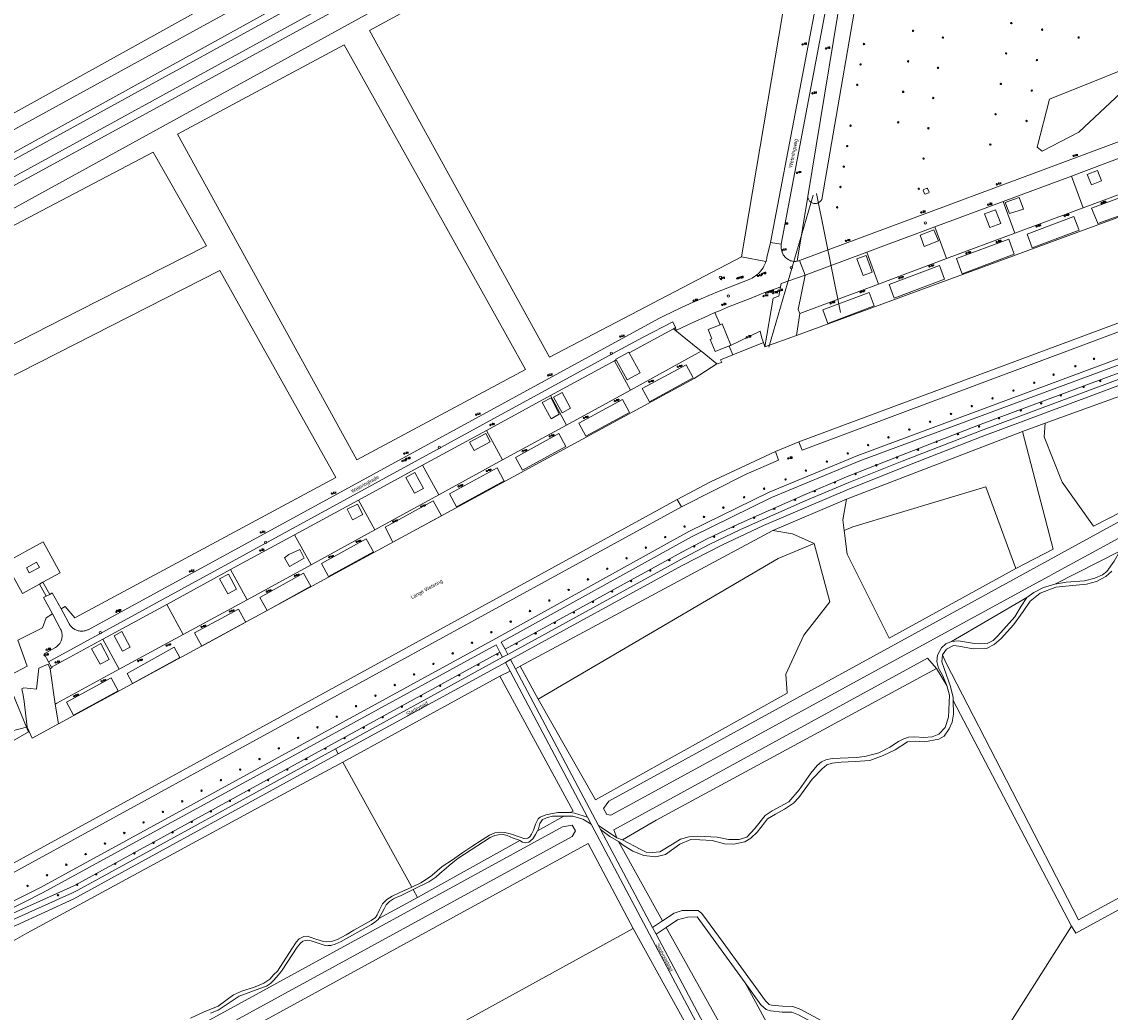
# Model space of a CAD drawing. Header units: metres. Extents: x 138165 to 154469, y 480134 to 494189.
# Tile 154 of 256: x 146412 to 146785, y 484759 to 485099. Entities that reach past the tile are written whole.
import ezdxf

# ---------------------------------------------------------------- set-up
doc = ezdxf.new("R2010")
doc.units = ezdxf.units.M
doc.header["$LTSCALE"] = 0.001
doc.header["$MEASUREMENT"] = 0
for name, color, linetype, lineweight in [('Level 5', 7, 'Continuous', 0), ('TOP-L-duiker', 7, 'Continuous', 0), ('TOP-L-terrein schutting raster hek leuning', 7, 'Continuous', 0), ('TOP-L-topo objecten punt', 7, 'Continuous', 0), ('TOP-L-topo objecten vlak', 7, 'Continuous', 0), ('TOP-L-water beschoeiing', 7, 'Continuous', 0), ('TOP-T-topo huisnummering naamgeving', 7, 'Continuous', 0)]:
    doc.layers.add(name, color=color, linetype=linetype, lineweight=lineweight)
doc.styles.add('Style-INTL_ISO', font='INTL_ISO.shx')
doc.styles.add('Style-STANDARD', font='STANDARD.shx')

# ---------------------------------------------------------------- blocks, each defined once
blk = doc.blocks.new('24')
at = {"layer": 'TOP-L-topo objecten punt', "color": 7, "linetype": 'Continuous', "lineweight": 0}
for radius in [0.025, 0.0182, 0.0115, 0.005]:
    blk.add_circle((0, 0), radius, dxfattribs=at)
blk = doc.blocks.new('12')
at = {"layer": 'TOP-L-topo objecten punt', "color": 7, "linetype": 'Continuous', "lineweight": 0}
blk.add_circle((0, 0), 0.025, dxfattribs=at)
at = {"layer": 'TOP-L-topo objecten punt', "color": 7, "linetype": 'Continuous', "lineweight": 0, "style": 'Style-STANDARD'}
blk.add_text('MP', height=0.06, dxfattribs=at).set_placement((0.0483, 0))
blk = doc.blocks.new('32')
at = {"layer": 'TOP-L-topo objecten punt', "color": 7, "linetype": 'Continuous', "lineweight": 0}
for p, q in [((0, 0), (-0.0415, 0.025)), ((-0.0415, -0.025), (-0.0415, 0.025)), ((-0.0415, 0.025), (0.0415, 0.025)), ((0, 0), (-0.0415, -0.025)), ((0.0415, 0.025), (0, 0)), ((0.0415, -0.025), (0, 0)), ((0.0415, 0.025), (0.0415, -0.025)), ((-0.0415, -0.025), (0.0415, -0.025))]:
    blk.add_line(p, q, dxfattribs=at)
blk = doc.blocks.new('*U13')
at = {"layer": 'Level 5', "color": 7, "linetype": 'Continuous', "lineweight": 0}
blk.add_circle((0, 0), 0.0415, dxfattribs=at)
blk = doc.blocks.new('150')
at = {"layer": 'Level 5', "color": 7, "linetype": 'Continuous', "lineweight": 0}
blk.add_blockref('*U13', (0, 0), dxfattribs=at)
blk = doc.blocks.new('72')
at = {"layer": 'TOP-L-topo objecten punt', "color": 7, "linetype": 'Continuous', "lineweight": 0}
blk.add_circle((0, 0), 0.025, dxfattribs=at)
at = {"layer": 'TOP-L-topo objecten punt', "color": 7, "linetype": 'Continuous', "lineweight": 0, "style": 'Style-STANDARD'}
blk.add_text('BK', height=0.06, dxfattribs=at).set_placement((0.0483, 0))
blk = doc.blocks.new('121')
at = {"layer": 'TOP-L-topo objecten punt', "color": 7, "linetype": 'Continuous', "lineweight": 0}
blk.add_circle((0, 0), 0.025, dxfattribs=at)
at = {"layer": 'TOP-L-topo objecten punt', "color": 7, "linetype": 'Continuous', "lineweight": 0, "style": 'Style-STANDARD'}
blk.add_text('LD', height=0.06, dxfattribs=at).set_placement((0.0483, 0))
blk = doc.blocks.new('16')
at = {"layer": 'TOP-L-topo objecten punt', "color": 7, "linetype": 'Continuous', "lineweight": 0}
blk.add_circle((0, 0), 0.025, dxfattribs=at)
at = {"layer": 'TOP-L-topo objecten punt', "color": 7, "linetype": 'Continuous', "lineweight": 0, "style": 'Style-STANDARD'}
blk.add_text('LM', height=0.06, dxfattribs=at).set_placement((0.0483, 0))
blk = doc.blocks.new('10')
at = {"layer": 'TOP-L-topo objecten punt', "linetype": 'Continuous', "lineweight": 0}
blk.add_circle((0, 0), 0.0125, dxfattribs=at)
blk = doc.blocks.new('123')
at = {"layer": 'TOP-L-topo objecten punt', "color": 7, "linetype": 'Continuous', "lineweight": 0}
blk.add_circle((0, 0), 0.025, dxfattribs=at)
at = {"layer": 'TOP-L-topo objecten punt', "color": 7, "linetype": 'Continuous', "lineweight": 0, "style": 'Style-STANDARD'}
blk.add_text('PT', height=0.06, dxfattribs=at).set_placement((0.0483, 0))
blk = doc.blocks.new('11')
at = {"layer": 'TOP-L-topo objecten punt', "color": 7, "linetype": 'Continuous', "lineweight": 0}
blk.add_circle((0, 0), 0.025, dxfattribs=at)
at = {"layer": 'TOP-L-topo objecten punt', "color": 7, "linetype": 'Continuous', "lineweight": 0, "style": 'Style-STANDARD'}
blk.add_text('AB', height=0.06, dxfattribs=at).set_placement((0.0483, 0))
blk = doc.blocks.new('302')
at = {"layer": 'TOP-L-topo objecten punt', "color": 7, "linetype": 'Continuous', "lineweight": 0}
blk.add_circle((0, 0), 0.025, dxfattribs=at)
at = {"layer": 'TOP-L-topo objecten punt', "color": 7, "linetype": 'Continuous', "lineweight": 0, "style": 'Style-STANDARD'}
blk.add_text('WH', height=0.06, dxfattribs=at).set_placement((0.0483, 0))
blk = doc.blocks.new('85')
at = {"layer": 'TOP-L-topo objecten punt', "color": 7, "linetype": 'Continuous', "lineweight": 0}
blk.add_circle((0, 0), 0.025, dxfattribs=at)
at = {"layer": 'TOP-L-topo objecten punt', "color": 7, "linetype": 'Continuous', "lineweight": 0, "style": 'Style-STANDARD'}
blk.add_text('ZB', height=0.06, dxfattribs=at).set_placement((0.0483, 0))
blk = doc.blocks.new('14')
at = {"layer": 'TOP-L-topo objecten punt', "color": 7, "linetype": 'Continuous', "lineweight": 0}
blk.add_circle((0, 0), 0.025, dxfattribs=at)
at = {"layer": 'TOP-L-topo objecten punt', "color": 7, "linetype": 'Continuous', "lineweight": 0, "style": 'Style-STANDARD'}
blk.add_text('VB', height=0.06, dxfattribs=at).set_placement((0.0483, 0))

msp = doc.modelspace()

# ---------------------------------------------------------------- linework, layer by layer
at = {"layer": 'TOP-L-duiker', "flags": 128}
for points in [[(146668.1, 484987.58), (146683.3, 485039.76)], [(146692.68, 484999.43), (146684.4, 485040.25)]]:
    msp.add_lwpolyline(points, dxfattribs=at)
at = {"layer": 'TOP-L-terrein schutting raster hek leuning', "flags": 128}
for points in [[(146635.36, 484993.93), (146644.88, 484986.26), (146645.2, 484986.01)], [(146417.78, 484906.31), (146411.92, 484903.09), (146406.06, 484913.67), (146419.01, 484920.78), (146424.88, 484910.18), (146418.96, 484906.91)], [(146413.49, 484857.25), (146412.52, 484866.05), (146412.17, 484868.16), (146411.74, 484870.32), (146412.41, 484870.73), (146416.74, 484870.23), (146417.59, 484877.49), (146420.78, 484878.78), (146421.49, 484877.25)], [(146407, 484862.78), (146408.11, 484864.49), (146408.62, 484868.61), (146413.36, 484857.22), (146414.05, 484855.54)]]:
    msp.add_lwpolyline(points, dxfattribs=at)
at = {"layer": 'TOP-L-topo objecten vlak', "flags": 128}
for points in [[(146284.89, 485057.27), (146300.15, 485013.72), (146324.19, 485020.93), (146545.31, 485143.57), (146576.79, 485157.7), (146550.12, 485206.22), (146284.89, 485057.27)], [(146550.12, 485206.22), (146576.79, 485157.7), (146545.31, 485143.57), (146324.19, 485020.93), (146300.15, 485013.72), (146284.89, 485057.27), (146550.12, 485206.22)], [(146679.07, 485147.63), (146679.91, 485150.76), (146677.08, 485153.48), (146642.02, 485158.54), (146624.27, 485159.11), (146606.1, 485157.81), (146598.34, 485156.8), (146585.9, 485154.09), (146573.8, 485150.1), (146573.51, 485149.99), (146545.85, 485137.43), (146323.32, 485015.26), (146289.28, 485003.39)], [(146679.07, 485147.63), (146676.1, 485147.36), (146641.49, 485152.26), (146624.29, 485152.82), (146607.08, 485151.58), (146600.76, 485150.71), (146588.07, 485147.95), (146575.75, 485143.88), (146564.41, 485139.43), (146548.99, 485131.74), (146337.78, 485015.16)], [(146688.42, 485128.1), (146688.02, 485129.59), (146687.47, 485131.02), (146686.77, 485132.39), (146685.93, 485133.68), (146684.96, 485134.87), (146683.87, 485135.96), (146682.67, 485136.93), (146681.38, 485137.76), (146680.36, 485138.3), (146657.28, 485142.01), (146640.49, 485144.46), (146632.33, 485145.16), (146620.25, 485145.14), (146608.24, 485143.85), (146593.18, 485141), (146578.06, 485136.48), (146569.4, 485133.08), (146552.73, 485124.98), (146305.54, 484989.4), (146301.58, 484986.61)], [(146331.35, 484998.52), (146343.92, 485007.64), (146554.31, 485122.34), (146569.35, 485129.94), (146578.93, 485133.8), (146592.34, 485137.8), (146606.1, 485140.38), (146608.66, 485140.7), (146620.12, 485142.1), (146631.67, 485142.3), (146640.22, 485141.66), (146671.67, 485136.2), (146674.43, 485132.29)], [(146250.17, 485122.08), (146275.26, 485044.47), (146289.28, 485003.39), (146323.32, 485015.26), (146545.85, 485137.43)], [(146331.35, 484998.52), (146305.99, 484979.06), (146308.2, 484975.45), (146334.13, 484994.19), (146557.23, 485116.77), (146577.24, 485126.11), (146580.71, 485127.48), (146592.01, 485131.1), (146603.62, 485133.52), (146609.76, 485134.29), (146622.73, 485135.5), (146635.76, 485135.34), (146639.75, 485135.02), (146670.49, 485129.96), (146674.43, 485132.29)], [(146294.38, 484990.59), (146303.15, 484994.52), (146312.83, 484999.27), (146313.35, 484999.49), (146313.85, 484999.76), (146314.2, 485000), (146317.91, 485001.98), (146550.27, 485129.48)], [(146658.72, 485018.53), (146592.84, 484984.16), (146531.08, 485096.18), (146563.04, 485113.74), (146577.23, 485120.23), (146592.01, 485125.19), (146603.35, 485127.88), (146618.64, 485129.91), (146634.07, 485130.33), (146649.45, 485129.13), (146659.64, 485127.43), (146676.7, 485124.84)], [(146668.61, 485023.55), (146687.68, 485122.87), (146688.42, 485128.1)], [(146692.27, 485127.18), (146691.92, 485126.1), (146672.37, 485022.91)], [(146681.44, 485039.25), (146681.45, 485039.15), (146681.48, 485038.88), (146681.54, 485038.63), (146681.64, 485038.39), (146681.76, 485038.15), (146681.89, 485037.93), (146682.09, 485037.7), (146682.26, 485037.52), (146682.49, 485037.33), (146682.72, 485037.18), (146682.93, 485037.09), (146683.21, 485036.98), (146683.47, 485036.91), (146683.69, 485036.88), (146683.94, 485036.87), (146684.23, 485036.88), (146684.48, 485036.92), (146684.62, 485036.96), (146684.77, 485037), (146684.99, 485037.08), (146685.2, 485037.2), (146685.37, 485037.3), (146685.57, 485037.44), (146685.73, 485037.59), (146685.88, 485037.75), (146686, 485037.91), (146686.11, 485038.08), (146686.22, 485038.27), (146701.77, 485127.84)], [(146681.44, 485039.25), (146696.04, 485127.72), (146698.83, 485127.78)], [(146676.7, 485124.84), (146658.72, 485018.53)], [(146917.12, 485116.1), (146918.24, 485112.95), (146918.71, 485111.61), (146918.77, 485111.39), (146918.86, 485111), (146918.92, 485110.62), (146918.95, 485110.06), (146918.91, 485109.55), (146918.84, 485109.06), (146918.74, 485108.65), (146918.46, 485107.95), (146918.24, 485107.54), (146918.02, 485107.2), (146917.69, 485106.79), (146917.33, 485106.42), (146916.88, 485106.07), (146916.44, 485105.78), (146916.05, 485105.6), (146915.66, 485105.42), (146915.03, 485105.26), (146912.25, 485104.22), (146678.65, 485017.29)], [(146830.04, 484944.8), (146871.59, 484967.43), (146931.41, 485000), (146935.92, 485002.46), (147114.28, 485099.68), (147111.56, 485103.42), (146933.12, 485007), (146920.32, 485000), (146613.15, 484831.88), (146611.35, 484829.33), (146612.5, 484827.23), (146613.85, 484827.08), (146761.36, 484907.4), (146764.24, 484908.97), (146764.32, 484909.01), (146765.93, 484909.89), (146830.04, 484944.8)], [(146584.6, 484979.95), (146526.63, 484948.93), (146465.17, 485060.62), (146522.28, 485091.28), (146573.38, 485000), (146584.6, 484979.95)], [(146678.38, 484955.06), (147041.56, 485090.21)], [(146678.38, 484955.06), (146679.49, 484952.26), (147042.49, 485087.99)], [(146774.52, 485061.29), (146761.89, 485054.85), (146760.22, 485056.25), (146764.36, 485072.63), (146803.23, 485088.26), (146774.52, 485061.29)], [(146677.56, 484991.55), (146812.42, 485041.1), (146915.86, 485080.39)], [(146577.56, 484883.94), (146576.25, 484886.41), (146641.5, 484922.57), (146669.01, 484935.99), (146699.34, 484948.58), (146794.72, 484983.96), (147002.4, 485059.32), (147004.56, 485060.07), (147007.01, 485061)], [(147007.01, 485061), (147005.49, 485060.07), (146992.26, 485054.7), (146740.03, 484960.77), (146713.09, 484950.36), (146694.74, 484943.05), (146679.7, 484936.67), (146657.56, 484926.88), (146646.72, 484921.67), (146638.2, 484917.2), (146577.56, 484883.94)], [(146342.38, 484993.68), (146393.07, 485019.81), (146393.74, 485021.41), (146456.82, 485054.44), (146475.11, 485022.39), (146431.21, 485000), (146321.44, 484944.01), (146311.96, 484972.66), (146342.38, 484993.68)], [(146771.92, 485046.3), (146795.33, 485055.03)], [(146777.34, 485046.81), (146778.79, 485043.26), (146782.3, 485044.67), (146780.85, 485048.23), (146777.34, 485046.81)], [(146748.49, 485037.58), (146771.92, 485046.3)], [(146771.92, 485046.3), (146775.95, 485035.38)], [(146799.38, 485044.09), (146775.95, 485035.38)], [(146721.56, 485040.15), (146721.73, 485040.07), (146723, 485040.56), (146723.07, 485040.74), (146722.59, 485042.05), (146722.42, 485042.14), (146721.14, 485041.66), (146721.06, 485041.47), (146721.56, 485040.15)], [(146780.99, 485029.97), (146780.85, 485030.3), (146778.78, 485035.28), (146797.44, 485042.16), (146799.43, 485036.7), (146780.99, 485029.97)], [(146677.77, 485017.05), (146681.44, 485039.25)], [(146725.08, 485028.86), (146748.49, 485037.58)], [(146748.49, 485037.58), (146752.53, 485026.68)], [(146749.24, 485037.22), (146750.66, 485033.46), (146755.48, 485034.91), (146753.95, 485038.93), (146749.24, 485037.22)], [(146745.91, 485034.72), (146742.11, 485033.37), (146743.87, 485028.66), (146747.75, 485029.96), (146745.91, 485034.72)], [(146775.95, 485035.38), (146752.53, 485026.68)], [(146774.54, 485027.78), (146758.47, 485021.63), (146756.69, 485026.3), (146772.76, 485032.46), (146774.49, 485027.92), (146774.54, 485027.78)], [(146701.66, 485020.13), (146725.08, 485028.86)], [(146729.1, 485017.97), (146725.08, 485028.86)], [(146724.76, 485027.84), (146720.07, 485026.04), (146721.39, 485022.09), (146726.26, 485024.06), (146724.76, 485027.84)], [(146752.53, 485026.68), (146729.1, 485017.97)], [(146752.32, 485019.44), (146734.39, 485012.69), (146734.3, 485012.93), (146732.44, 485017.99), (146750.41, 485024.69), (146752.32, 485019.44)], [(146667.07, 485016.93), (146667.11, 485017.03), (146667.27, 485017.57), (146667.38, 485017.98), (146667.44, 485018.34), (146668.61, 485023.55)], [(146672.37, 485022.91), (146668.61, 485023.55)], [(146672.37, 485022.91), (146672.31, 485022.54), (146672.3, 485022.24), (146672.29, 485021.77), (146672.32, 485021.41), (146672.39, 485020.97), (146672.5, 485020.53), (146672.64, 485020.16), (146672.86, 485019.66), (146673.05, 485019.31), (146673.31, 485018.91), (146673.59, 485018.59), (146673.91, 485018.26), (146674.25, 485017.98), (146674.66, 485017.67), (146675.13, 485017.44), (146675.56, 485017.26), (146675.85, 485017.17), (146676.24, 485017.08), (146676.64, 485017.03), (146676.95, 485017.01), (146677.38, 485017.01), (146677.77, 485017.05)], [(146578.5, 484882.17), (146639.14, 484915.44), (146647.62, 484919.88), (146658.4, 484925.06), (146680.5, 484934.84), (146695.5, 484941.2), (146713.82, 484948.5), (146740.74, 484958.9), (146899.43, 485018)], [(146658.72, 485018.53), (146667.07, 485016.93)], [(146678.65, 485017.29), (146678.37, 485017.18), (146677.83, 485017.05), (146677.77, 485017.05)], [(146678.65, 485017.29), (146680.52, 485012.27)], [(146680.52, 485012.27), (146701.66, 485020.13)], [(146698.32, 485017.88), (146700.4, 485012.12), (146703.55, 485013.34), (146701.44, 485019.04), (146698.32, 485017.88)], [(146701.66, 485020.13), (146705.68, 485009.22)], [(146729.1, 485017.97), (146705.68, 485009.22)], [(146422.23, 484896.05), (146420.09, 484894.78), (146418.76, 484891.34), (146410.34, 484887.02), (146413.54, 484878.1), (146353.56, 484846.51), (146324.29, 484934.82), (146479.61, 485013.85), (146519.45, 484942.88), (146429.94, 484894.7), (146426.58, 484898.61), (146425.19, 484897.79)], [(146667.07, 485016.93), (146666.93, 485016.54), (146666.72, 485016.03), (146666.39, 485015.35), (146666.08, 485014.82), (146665.7, 485014.26), (146665.27, 485013.7), (146664.82, 485013.19), (146664.4, 485012.76), (146664.04, 485012.46), (146663.55, 485012.06), (146662.85, 485011.6), (146662.33, 485011.31), (146661.81, 485011.06), (146661.31, 485010.85), (146649.87, 485006.3), (146648.9, 485005.89), (146647.49, 485005.33), (146644.83, 485004.21), (146641.13, 485002.58), (146637.93, 485001.08), (146634.75, 484999.58), (146632.15, 484998.28), (146630.35, 484997.37), (146434.49, 484890.66), (146434.26, 484890.56), (146434.03, 484890.46), (146433.72, 484890.35), (146433.4, 484890.27), (146433.11, 484890.22), (146432.76, 484890.16), (146432.48, 484890.15), (146432.06, 484890.15), (146431.69, 484890.18), (146431.34, 484890.23), (146431.06, 484890.29), (146430.75, 484890.38), (146430.42, 484890.49), (146430.22, 484890.6), (146429.92, 484890.74), (146429.45, 484891.03), (146429.38, 484891.09), (146429.06, 484891.33), (146428.85, 484891.52), (146428.5, 484891.88), (146428.34, 484892.09), (146428.16, 484892.34), (146427.96, 484892.67), (146427.83, 484892.91), (146425.88, 484896.55), (146425.19, 484897.79)], [(146900.1, 485016.15), (146740.94, 484956.8), (146718.94, 484948.2), (146695.8, 484939), (146666.3, 484926.4), (146652, 484919.68), (146638.36, 484912.66), (146579.44, 484880.4)], [(146728.4, 485010.95), (146711.09, 485004.44), (146709.33, 485009.12), (146726.64, 485015.63), (146728.4, 485010.95)], [(146672.05, 485008.24), (146672.26, 485009.41), (146680.52, 485012.27)], [(146678.67, 484999.12), (146678.15, 485000.54), (146680.52, 485012.27)], [(146649.6, 484999.43), (146651.1, 485000.09), (146654.27, 485001.37), (146659.32, 485003.39), (146662.04, 485004.44), (146664.97, 485005.6), (146667.32, 485006.52), (146669.3, 485007.26), (146670.66, 485007.75), (146672.05, 485008.24)], [(146672.05, 485008.24), (146671.54, 485005.1), (146669.59, 485004.45), (146666.73, 484987.71)], [(146705.68, 485009.22), (146678.67, 484999.12)], [(146704.25, 485001.71), (146688.34, 484995.7), (146686.57, 485000.4), (146702.48, 485006.39), (146704.25, 485001.71)], [(146635.99, 484994.27), (146636.41, 484993.39), (146640.03, 484995.13), (146643.25, 484996.63), (146645.84, 484997.81), (146647.65, 484998.61), (146649.6, 484999.43)], [(146651.37, 484995.25), (146649.6, 484999.43)], [(146678.67, 484999.12), (146677.57, 484991.64), (146677.56, 484991.55)], [(146420.82, 484879.61), (146614.54, 484985.4), (146625, 484991.03), (146635.12, 484996.22), (146636.07, 484994.35), (146635.99, 484994.27)], [(146651.37, 484995.25), (146647.25, 484993.61), (146648.52, 484990.43), (146647.96, 484990.21), (146649.62, 484986.08), (146654.45, 484988.01)], [(146654.45, 484988.01), (146655, 484988.23), (146652.08, 484995.54), (146651.37, 484995.25)], [(146635.36, 484993.93), (146620.18, 484985.67)], [(146635.99, 484994.27), (146635.36, 484993.93)], [(146644.88, 484986.26), (146635.36, 484993.93)], [(146666.2, 484989.14), (146665.71, 484990.64), (146665.07, 484993.04), (146654.5, 484987.88)], [(146677.56, 484991.55), (146666.73, 484987.71)], [(146654.5, 484987.88), (146654.45, 484988.01)], [(146654.5, 484987.88), (146655.74, 484984.96)], [(146666.2, 484989.14), (146655.74, 484984.96)], [(146666.73, 484987.71), (146666.2, 484989.14)], [(146794.03, 484985.83), (146698.61, 484950.44), (146668.19, 484937.82), (146640.58, 484924.34), (146574.42, 484887.68), (146418.1, 484802.21), (146396.88, 484791.52)], [(146620.18, 484985.67), (146620.04, 484985.92), (146615.58, 484983.45), (146615.69, 484983.23)], [(146615.69, 484983.23), (146619.5, 484976.36), (146623.96, 484978.83), (146620.18, 484985.67)], [(146644.88, 484986.26), (146620.57, 484972.85)], [(146650.23, 484981.83), (146645.2, 484986.01), (146644.88, 484986.26)], [(146655.74, 484984.96), (146651.54, 484983.28), (146651.9, 484982.35), (146650.23, 484981.83)], [(146424.32, 484858.31), (146642.44, 484976.78), (146650.23, 484981.83)], [(146615.15, 484982.94), (146593.14, 484970.97)], [(146615.69, 484983.23), (146615.15, 484982.94)], [(146620.57, 484972.85), (146615.15, 484982.94)], [(146627.08, 484968.88), (146624.64, 484973.39), (146639.71, 484981.53), (146641.98, 484977.32), (146642.13, 484977.03), (146627.08, 484968.88)], [(146815.73, 484980.6), (146821.12, 484974.09), (146824.12, 484964.18), (146825.38, 484955.79), (146821.41, 484949.07), (146798.48, 484935.84), (146779.47, 484926.12), (146768.77, 484941.29), (146762.55, 484956.85), (146762.89, 484961.49)], [(146762.89, 484961.49), (146815.73, 484980.6)], [(146620.57, 484972.85), (146598.65, 484960.87)], [(146593.14, 484970.97), (146571.18, 484959.02)], [(146596.16, 484964.56), (146593.35, 484970.18), (146590.26, 484968.64), (146593.41, 484963.02), (146596.16, 484964.56)], [(146598.65, 484960.87), (146593.14, 484970.97)], [(146597.13, 484965.07), (146600.03, 484966.65), (146597.17, 484972.08), (146594.2, 484970.44), (146597.13, 484965.07)], [(146605.33, 484957.04), (146602.92, 484961.46), (146617.87, 484969.63), (146620.18, 484965.4), (146620.29, 484965.2), (146605.33, 484957.04)], [(146755.17, 484958.64), (146762.89, 484961.49)], [(146571.18, 484959.02), (146549.23, 484947.08)], [(146572.43, 484955.1), (146570.91, 484957.91), (146565.39, 484954.94), (146566.91, 484952.13), (146572.43, 484955.1)], [(146571.18, 484959.02), (146576.72, 484948.88)], [(146598.65, 484960.87), (146576.72, 484948.88)], [(146583.52, 484945.36), (146581.12, 484949.72), (146596.03, 484957.93), (146598.45, 484953.52), (146583.52, 484945.36)], [(146694.73, 484935.4), (146755.17, 484958.64)], [(146755.17, 484958.64), (146765.66, 484918.25), (146752.9, 484911.7)], [(146670.32, 484951.78), (146678.38, 484955.06)], [(146636.58, 484935.36), (146648.03, 484941.42), (146670.32, 484951.78)], [(146638.1, 484932.76), (146660.33, 484944.03), (146671.44, 484948.83), (146670.32, 484951.78)], [(146549.23, 484947.08), (146527.28, 484935.15)], [(146554.81, 484936.88), (146549.23, 484947.08)], [(146576.72, 484948.88), (146554.81, 484936.88)], [(146558.51, 484937.22), (146574.82, 484946.16), (146577.17, 484941.88), (146577.24, 484941.74), (146560.93, 484932.8), (146558.51, 484937.22)], [(146546.62, 484944.61), (146543.53, 484942.82), (146546.46, 484937.44), (146549.56, 484939.14), (146546.62, 484944.61)], [(146693.91, 484924.68), (146696.93, 484925.96), (146742.51, 484939.71), (146752.9, 484911.7)], [(146329.96, 484767.45), (146330.79, 484767.92), (146636.58, 484935.36)], [(146527.28, 484935.15), (146505.33, 484923.21)], [(146532.89, 484924.86), (146527.28, 484935.15)], [(146554.81, 484936.88), (146532.89, 484924.86)], [(146538.94, 484920.97), (146536.36, 484925.78), (146552.84, 484934.81), (146555.7, 484929.75), (146539.08, 484920.71), (146538.94, 484920.97)], [(146638.1, 484932.76), (146636.58, 484935.36)], [(146669.51, 484924.74), (146694.73, 484935.4)], [(146693.91, 484924.68), (146693.43, 484928.29), (146694.73, 484935.4)], [(146330.84, 484764.73), (146638.1, 484932.76)], [(146528.75, 484930.21), (146526.95, 484933.77), (146523.38, 484931.96), (146525.17, 484928.4), (146528.75, 484930.21)], [(146532.89, 484924.86), (146510.98, 484912.86)], [(146582.77, 484878.09), (146669.51, 484924.74)], [(146669.51, 484924.74), (146676.19, 484923.54), (146683.59, 484920.2)], [(146752.9, 484911.7), (146709.37, 484887.76), (146695.01, 484916.53), (146693.91, 484924.68)], [(146418.96, 484906.91), (146424.88, 484910.18), (146419.01, 484920.78), (146406.06, 484913.67), (146411.92, 484903.09), (146417.78, 484906.31)], [(146505.33, 484923.21), (146483.38, 484911.27)], [(146505.33, 484923.21), (146510.98, 484912.86)], [(146517.01, 484908.87), (146514.56, 484913.31), (146529.93, 484921.82), (146532.39, 484917.39), (146517.01, 484908.87)], [(146683.59, 484920.2), (146671.26, 484915.07), (146588.91, 484866.84)], [(146683.59, 484920.2), (146688.97, 484900.27), (146680.12, 484888.81), (146673.93, 484875.37), (146674.32, 484868.93), (146608.55, 484832.31), (146588.91, 484866.84)], [(146501.85, 484915.33), (146503.59, 484912.39), (146508.66, 484915.15), (146507.08, 484918.19), (146503.37, 484916.42), (146501.85, 484915.33)], [(146788.53, 484917.57), (146766.19, 484906.32)], [(146788.53, 484917.57), (146786.57, 484914.12), (146784.1, 484910.58), (146782.65, 484909.51), (146780.01, 484908.28), (146776.46, 484907.42), (146770.11, 484906.91), (146766.19, 484906.32)], [(146416.78, 484913.8), (146413.27, 484911.88), (146414.23, 484910.13), (146417.74, 484912.05), (146416.78, 484913.8)], [(146510.98, 484912.86), (146489.06, 484900.85)], [(146483.38, 484911.27), (146461.44, 484899.33)], [(146482.65, 484909.68), (146479.6, 484908.05), (146482.37, 484902.95), (146485.39, 484904.59), (146482.65, 484909.68)], [(146483.38, 484911.27), (146489.06, 484900.85)], [(146495.88, 484897.24), (146493.38, 484901.75), (146508.38, 484910.06), (146510.85, 484905.6), (146510.87, 484905.56), (146495.88, 484897.24)], [(146727.64, 484882.06), (146729.02, 484883.92), (146731.43, 484885.19), (146733.3, 484884.95), (146738.25, 484884.04), (146742.83, 484884.23), (146745.42, 484885.61), (146747.84, 484887.66), (146752, 484892.31), (146755.38, 484896.95), (146757.73, 484900.45), (146761.16, 484903.22), (146766.53, 484905.21), (146771.11, 484905.7), (146777.08, 484906.3), (146780.58, 484907.14), (146783.72, 484908.95), (146785.77, 484910.76)], [(146418.96, 484906.91), (146417.78, 484906.31)], [(146417.78, 484906.31), (146420.01, 484902.18)], [(146421.27, 484902.75), (146418.96, 484906.91)], [(146766.19, 484906.32), (146762.39, 484905.12), (146758.98, 484903.42), (146756.64, 484901.67)], [(146420.01, 484902.18), (146419.16, 484901.66), (146422.23, 484896.05)], [(146421.27, 484902.75), (146420.01, 484902.18)], [(146425.19, 484897.79), (146422.1, 484903.32), (146421.27, 484902.75)], [(146727.64, 484882.06), (146728.85, 484879.4), (146774.34, 484791.07), (146979.03, 484902.52)], [(146756.64, 484901.67), (146730.75, 484886.57)], [(146756.64, 484901.67), (146754.72, 484898.68), (146752.54, 484895.06), (146746.66, 484888.58), (146745.12, 484886.96), (146743.03, 484885.93), (146740.86, 484885.76), (146738.64, 484885.93), (146735.19, 484886.45), (146733.14, 484886.83), (146730.75, 484886.57)], [(146461.44, 484899.33), (146439.48, 484887.39)], [(146467.08, 484888.96), (146461.44, 484899.33)], [(146489.06, 484900.85), (146467.08, 484888.96)], [(146473.47, 484885.01), (146471, 484889.55), (146486.09, 484897.75), (146488.47, 484893.37), (146488.56, 484893.2), (146473.47, 484885.01)], [(146422.23, 484896.05), (146423.76, 484893.27), (146424.89, 484891.06), (146425.02, 484890.83), (146425.17, 484890.5), (146425.3, 484890.16), (146425.39, 484889.86), (146425.48, 484889.47), (146425.53, 484889.05), (146425.54, 484888.72), (146425.53, 484888.24), (146425.49, 484887.87), (146425.41, 484887.51), (146425.32, 484887.18), (146425.17, 484886.78), (146424.96, 484886.32), (146424.71, 484885.9), (146424.33, 484885.41), (146423.89, 484884.98), (146423.6, 484884.76), (146423.25, 484884.53), (146419.36, 484882.4), (146420.82, 484879.61)], [(146443.37, 484888.52), (146446.3, 484883.29), (146448.91, 484884.67), (146446.08, 484890.02), (146443.37, 484888.52)], [(146439.48, 484887.39), (146421.95, 484877.85)], [(146439.48, 484887.39), (146445.1, 484877.07)], [(146467.08, 484888.96), (146445.1, 484877.07)], [(146730.75, 484886.57), (146728.79, 484885.81), (146727.3, 484884.48), (146726.02, 484881.97), (146725.76, 484879.75), (146726.32, 484877.49), (146727.64, 484875.06), (146729.17, 484871.48)], [(146575.79, 484883), (146429.97, 484803.02), (146428.28, 484802.23), (146407.52, 484792.84), (146365.28, 484776.69), (146345.77, 484768.07), (146344.11, 484767.34)], [(146397.79, 484789.74), (146419.03, 484800.44), (146574.5, 484885.44), (146575.79, 484883)], [(146438.81, 484885.89), (146435.67, 484884.13), (146438.55, 484878.81), (146441.68, 484880.45), (146438.81, 484885.89)], [(146449.73, 484872.18), (146447.81, 484875.66), (146464, 484884.61), (146465.96, 484881.06), (146449.73, 484872.18)], [(146576.73, 484881.23), (146575.79, 484883)], [(146577.56, 484883.94), (146578.5, 484882.17)], [(146421.49, 484877.25), (146420.78, 484878.78), (146417.59, 484877.49), (146416.74, 484870.23), (146412.41, 484870.73), (146411.74, 484870.32), (146412.17, 484868.16), (146412.52, 484866.05), (146413.49, 484857.25)], [(146420.82, 484879.61), (146421.84, 484877.8), (146421.95, 484877.85)], [(146519.37, 484849.77), (146576.73, 484881.23)], [(146577.68, 484879.44), (146520.33, 484848.03)], [(146576.73, 484881.23), (146578.5, 484882.17)], [(146579.44, 484880.4), (146577.68, 484879.44)], [(146579.28, 484876.42), (146577.68, 484879.44)], [(146579.44, 484880.4), (146581.09, 484877.28)], [(146615.95, 484819.25), (146614.89, 484821.99), (146722.51, 484880.85), (146725.61, 484877.31)], [(146731.39, 484866.32), (146731.37, 484867.4), (146730.41, 484871.14), (146728.3, 484877.35), (146727.51, 484879.58), (146727.64, 484882.06)], [(146421.95, 484877.85), (146422.14, 484877.64), (146421.49, 484877.25)], [(146423.18, 484865.09), (146421.49, 484877.25)], [(146445.1, 484877.07), (146423.68, 484865.48), (146423.18, 484865.09)], [(146575.75, 484874.73), (146579.28, 484876.42)], [(146579.28, 484876.42), (146605.8, 484826.39)], [(146581.09, 484877.28), (146582.77, 484878.09)], [(146609.58, 484823.52), (146581.09, 484877.28)], [(146588.91, 484866.84), (146582.77, 484878.09)], [(146725.61, 484877.31), (146629.42, 484825.31), (146617.81, 484818.54)], [(146725.61, 484877.31), (146729.17, 484871.48)], [(146429.42, 484861.35), (146427, 484865.83), (146442.32, 484874.12), (146444.75, 484869.64), (146429.42, 484861.35)], [(146521.87, 484845.22), (146575.75, 484874.73)], [(146599.94, 484827.91), (146600.92, 484828.45), (146575.75, 484874.73)], [(146729.17, 484871.48), (146730.07, 484868.24), (146729.77, 484860.69), (146728.62, 484857.15), (146726.45, 484854.76), (146724.14, 484853.87), (146721.24, 484853.7), (146718.13, 484853.87), (146716.04, 484853.74), (146714.38, 484853.18), (146712.63, 484852.33), (146709.56, 484850.33), (146705.81, 484848.41), (146701.05, 484847.11), (146698.06, 484846.85), (146689.79, 484846.42), (146687.66, 484846), (146686.21, 484845.32), (146684.67, 484844.04), (146682.54, 484841.48), (146678.53, 484835.68), (146674.89, 484831.6), (146669.17, 484828.49), (146666.83, 484826.91), (146663.25, 484822.43), (146660.48, 484819.53), (146657.92, 484818.64), (146654.25, 484818.68), (146650.37, 484819.49), (146643.76, 484819.79), (146640.65, 484819.62), (146637.79, 484818.81), (146635.02, 484817.1), (146630.71, 484814.42), (146628.15, 484814.21), (146625.98, 484814.38), (146623.93, 484815.36), (146617.81, 484818.54)], [(146423.18, 484865.09), (146424.32, 484858.31)], [(146616.44, 484817.96), (146618.06, 484816.68), (146621.38, 484814.7), (146625.18, 484813.19), (146629.28, 484812.71), (146632.65, 484813.55), (146637.54, 484817.05), (146641.28, 484818.67), (146644.35, 484818.55), (146648.64, 484818.31), (146652.86, 484817.23), (146656.11, 484817.05), (146659.79, 484817.83), (146661.9, 484819.16), (146664.13, 484821.21), (146666.55, 484824.34), (146667.57, 484825.79), (146670.41, 484827.42), (146673.48, 484829.11), (146676.56, 484831.16), (146678.43, 484833.09), (146682.95, 484839.42), (146686.39, 484842.92), (146688.02, 484844.24), (146689.76, 484844.91), (146692.9, 484845.15), (146697.72, 484845.45), (146702.79, 484845.75), (146707.31, 484847.44), (146711.41, 484849.43), (146715.69, 484852.2), (146718.35, 484852.45), (146721.48, 484852.14), (146726.43, 484853.11), (146728.24, 484854.13), (146729.99, 484856.61), (146731.01, 484858.9), (146731.43, 484861.73), (146731.39, 484866.32)], [(146772.01, 484788.94), (146731.39, 484866.32)], [(146413.49, 484857.25), (146413.36, 484857.22), (146405.37, 484855.16), (146361.72, 484831.68), (146354.58, 484827.84), (146356.87, 484812.5)], [(146413.49, 484857.25), (146414.23, 484855.68)], [(146424.32, 484858.31), (146415.31, 484853.41), (146414.23, 484855.68)], [(146414.23, 484855.68), (146382.23, 484837.37), (146363.44, 484826.54), (146359.88, 484823.75), (146358.14, 484820.16), (146357.8, 484814.49), (146357.09, 484812.65), (146356.87, 484812.5)], [(146345.96, 484766.91), (146353.12, 484769.76), (146361.98, 484772.86), (146371.46, 484776.55), (146380.94, 484780.49), (146408.29, 484790.99), (146429.12, 484800.41), (146430.88, 484801.24), (146519.37, 484849.77)], [(146520.33, 484848.03), (146519.37, 484849.77)], [(146520.33, 484848.03), (146431.83, 484799.58), (146429.57, 484798.3), (146409.68, 484789.17), (146377.99, 484776.55), (146375.91, 484775.39), (146358.28, 484768.62)], [(146371.7, 484762.76), (146413.43, 484786.58), (146427.33, 484794.1), (146436.63, 484799.13), (146498.69, 484832.69), (146521.87, 484845.22)], [(146521.87, 484845.22), (146545.44, 484802.5), (146545.52, 484802.36)], [(146772.01, 484788.94), (146773.43, 484786.58), (146885.03, 484847.38)], [(146599.94, 484827.91), (146595.62, 484827.93), (146591.51, 484827.16), (146589.65, 484826.39), (146588.94, 484825.75), (146587.96, 484823.91), (146587.33, 484821.87), (146586.9, 484820.93), (146586.66, 484820.55), (146586.08, 484819.57), (146585.32, 484819.13), (146584.16, 484818.98), (146583.97, 484819.05), (146582.71, 484819.47), (146582.02, 484819.72), (146579.75, 484820.55), (146577.48, 484821.11), (146576.02, 484821.24), (146574.05, 484820.94), (146572.16, 484820.12), (146569.67, 484818.58), (146566.14, 484816.23), (146563.1, 484814.21), (146561.87, 484813.39), (146559.46, 484811.69), (146555.97, 484809.4), (146552.49, 484806.41), (146551.99, 484805.99), (146548.62, 484803.86), (146545.52, 484802.36)], [(146588.65, 484821.65), (146588.99, 484822.35), (146589.52, 484824.11), (146590.46, 484825.52), (146592.16, 484826.22), (146593.8, 484826.65), (146595.83, 484826.71), (146597.69, 484826.66)], [(146588.65, 484821.65), (146597.69, 484826.66)], [(146597.69, 484826.66), (146600.83, 484826.67), (146604.22, 484825.64), (146607.08, 484823.98)], [(146605.8, 484826.39), (146601.39, 484827.74), (146599.94, 484827.91)], [(146391.56, 484710.99), (146391.37, 484710.2), (146392.77, 484707.35), (146394.55, 484707.27), (146398.71, 484709.45), (146600.56, 484819.67), (146601.76, 484821.62), (146600.61, 484823.58), (146597.31, 484822.97), (146396.31, 484713.15), (146391.56, 484710.99)], [(146607.08, 484823.98), (146605.8, 484826.39)], [(146607.08, 484823.98), (146657.07, 484729.67)], [(146609.58, 484823.52), (146610.34, 484822.09)], [(146615.95, 484819.25), (146609.58, 484823.52)], [(146545.99, 484801.51), (146551.45, 484804.17), (146553.75, 484805.77), (146555.21, 484807.01), (146557.33, 484808.81), (146558.42, 484809.71), (146560.22, 484811.2), (146561.36, 484812.14), (146563.63, 484813.6), (146572.48, 484819.31), (146574.03, 484820.03), (146575.21, 484820.28), (146576.91, 484820.37), (146578.27, 484820.09), (146580.31, 484819.13), (146582.13, 484818.52), (146582.6, 484818.29)], [(146582.6, 484818.29), (146583.58, 484817.81), (146584.66, 484817.5), (146585.72, 484817.76), (146587.09, 484818.94), (146588.01, 484820.34), (146588.65, 484821.65)], [(146628.17, 484788.46), (146610.34, 484822.09)], [(146610.34, 484822.09), (146613.46, 484819.67), (146616.44, 484817.96)], [(146617.81, 484818.54), (146615.95, 484819.25)], [(146401.63, 484705.52), (146606.06, 484817.31), (146621.52, 484788.1)], [(146547.48, 484798.81), (146582.6, 484818.29)], [(146616.44, 484817.96), (146631.58, 484790.81)], [(146545.52, 484802.36), (146543.01, 484801.15), (146542.98, 484801.13), (146538.77, 484799.19), (146537.01, 484798.07), (146535.49, 484796.55), (146534.64, 484794.95), (146534.48, 484794.59), (146533.85, 484793.25), (146533.63, 484792.87), (146533.1, 484791.97), (146531.64, 484790.85), (146525.63, 484787.6), (146523.06, 484786), (146520.05, 484784.33), (146517.99, 484783.66), (146516.32, 484783.54), (146515.26, 484783.69), (146512.65, 484784.51), (146510.65, 484785.21), (146509.59, 484785.51), (146508.5, 484785.39), (146507.86, 484785.06), (146506.92, 484784.54), (146505.86, 484783.45), (146504.34, 484781.11), (146499.49, 484773.56), (146498.18, 484772.32), (146496.87, 484770.77), (146496.82, 484770.71), (146494.82, 484769.38), (146491.24, 484767.95), (146487.45, 484766.74), (146484.41, 484765.4), (146479.05, 484761.49), (146474.31, 484759.58), (146469.55, 484757.4)], [(146534.2, 484791.62), (146535.43, 484793.61), (146536.04, 484794.84), (146536.73, 484796.22), (146537.95, 484797.37), (146539.25, 484798.28), (146541.04, 484799.1), (146541.65, 484799.4), (146545.99, 484801.51)], [(146545.99, 484801.51), (146547.48, 484798.81)], [(146547.48, 484798.81), (146534.2, 484791.62)], [(146733.11, 484727.6), (146728.76, 484734.34), (146728.86, 484746.94), (146729.46, 484750.04), (146728.1, 484755.93), (146706.85, 484751.01), (146704.05, 484750.93), (146700.36, 484751.13), (146695.72, 484752.18), (146690.3, 484754.33), (146679.11, 484760.3), (146676.37, 484761.4), (146672.82, 484761.46), (146669.02, 484761.84), (146668.21, 484762.1), (146666.89, 484763.3), (146652.38, 484783.29), (146645.09, 484793.33), (146643.87, 484794.26), (146638.34, 484794.26), (146635.58, 484793.44), (146631.58, 484790.81)], [(146476.44, 484759.06), (146479.08, 484760.16), (146482.5, 484762.46), (146486.3, 484764.98), (146493.42, 484767.53), (146495.73, 484768.38), (146497.06, 484769.22), (146498.24, 484770.41), (146499.7, 484772.17), (146500.79, 484773.54), (146501.07, 484773.9), (146506.19, 484781.75), (146507.31, 484783.12), (146508.16, 484783.78), (146508.98, 484784.03), (146509.74, 484784.12), (146511.02, 484783.91), (146515.5, 484782.39), (146516.66, 484782.24), (146516.9, 484782.26), (146517.78, 484782.36), (146519.3, 484782.75), (146521.3, 484783.63), (146531.73, 484789.49), (146532.88, 484790.27), (146533.95, 484791.22), (146534.2, 484791.62)], [(146631.58, 484790.81), (146628.17, 484788.46)], [(146632.85, 484788.54), (146636.77, 484791.12), (146640.2, 484792.03), (146643.48, 484792.16), (146659.92, 484769.51)], [(146411.97, 484672.94), (146621.52, 484788.1)], [(146621.52, 484788.1), (146654.64, 484728.15)], [(146629.36, 484786.22), (146628.17, 484788.46)], [(146629.36, 484786.22), (146632.85, 484788.54)], [(146658.77, 484730.73), (146629.36, 484786.22)], [(146663.21, 484733.58), (146659.85, 484739.09), (146656.31, 484746.55), (146632.85, 484788.54)], [(146733.11, 484727.6), (146772.01, 484788.94)], [(146659.92, 484769.51), (146671.08, 484749.08), (146678.48, 484737.67)], [(146659.92, 484769.51), (146665.39, 484761.96), (146667.18, 484760.33), (146668.61, 484759.87), (146672.7, 484759.46), (146675.97, 484759.41), (146678.27, 484758.49), (146689.46, 484752.51), (146695.13, 484750.26), (146700.09, 484749.14), (146704.02, 484748.93), (146707.11, 484749.01), (146726.6, 484753.53), (146727.42, 484750.01), (146726.86, 484747.15), (146726.76, 484733.76), (146731.93, 484725.74)]]:
    msp.add_lwpolyline(points, dxfattribs=at)
at = {"layer": 'TOP-L-water beschoeiing', "flags": 128}
for points in [[(146775.95, 485035.38), (146799.38, 485044.09)], [(146752.53, 485026.68), (146775.95, 485035.38)], [(146729.1, 485017.97), (146752.53, 485026.68)], [(146705.68, 485009.22), (146729.1, 485017.97)], [(146678.67, 484999.12), (146705.68, 485009.22)], [(146678.67, 484999.12), (146677.57, 484991.64), (146677.56, 484991.55), (146666.73, 484987.71)], [(146665.71, 484990.64), (146666.2, 484989.14)], [(146620.57, 484972.85), (146644.88, 484986.26)], [(146651.54, 484983.28), (146651.9, 484982.35), (146650.23, 484981.83), (146645.2, 484986.01)], [(146598.65, 484960.87), (146620.57, 484972.85)], [(146576.72, 484948.88), (146598.65, 484960.87)], [(146670.32, 484951.78), (146678.38, 484955.06)], [(146554.81, 484936.88), (146576.72, 484948.88)], [(146532.89, 484924.86), (146554.81, 484936.88)], [(146510.98, 484912.86), (146532.89, 484924.86)], [(146489.06, 484900.85), (146510.98, 484912.86)], [(146467.08, 484888.96), (146489.06, 484900.85)], [(146445.1, 484877.07), (146467.08, 484888.96)], [(146423.18, 484865.09), (146423.68, 484865.48), (146445.1, 484877.07)], [(146424.32, 484858.31), (146423.18, 484865.09)], [(146413.49, 484857.25), (146414.23, 484855.68), (146415.31, 484853.41)], [(146424.32, 484858.31), (146415.31, 484853.41)]]:
    msp.add_lwpolyline(points, dxfattribs=at)

# ---------------------------------------------------------------- block references
at = {"layer": 'TOP-L-topo objecten punt', "xscale": 10, "yscale": 10, "zscale": 10}
for name, p in [('24', (146717.58, 485096.11)), ('24', (146751.31, 485098.77)), ('24', (146761.86, 485096.5)), ('11', (146679.67, 485091.45)), ('24', (146700.72, 485091.59)), ('24', (146727.81, 485093.8)), ('24', (146774.37, 485093.82)), ('11', (146687.66, 485090.05)), ('24', (146749.5, 485088.35)), ('24', (146699.57, 485084.58)), ('24', (146715.88, 485085.65)), ('24', (146760.08, 485086.06)), ('24', (146726.15, 485083.42)), ('24', (146698.42, 485077.58)), ('24', (146747.7, 485077.92)), ('16', (146683.05, 485074.66)), ('24', (146714.18, 485075.18)), ('24', (146724.49, 485073.05)), ('24', (146758.31, 485075.62)), ('24', (146745.9, 485067.5)), ('24', (146696.12, 485063.56)), ('24', (146712.49, 485064.71)), ('24', (146722.84, 485062.67)), ('24', (146756.54, 485065.19)), ('24', (146694.97, 485056.56)), ('24', (146744.09, 485057.08)), ('24', (146721.18, 485052.3)), ('16', (146772.67, 485053.2)), ('16', (146677.76, 485047.39)), ('24', (146693.82, 485049.55)), ('16', (146746.35, 485043.46)), ('24', (146692.67, 485042.54)), ('24', (146719.53, 485041.92)), ('24', (146691.52, 485035.54)), ('72', (146743.35, 485036.46)), ('12', (146782.26, 485037.02)), ('16', (146720.42, 485033.82)), ('12', (146769.63, 485032.59)), ('32', (146674.14, 485030.02)), ('150', (146721.81, 485030.22)), ('12', (146759.95, 485029)), ('16', (146694.56, 485024.04)), ('16', (146672.7, 485020.84)), ('12', (146746.32, 485023.66)), ('12', (146735.89, 485019.78)), ('121', (146665.77, 485012.7)), ('150', (146675.81, 485014.82)), ('12', (146723.21, 485015.28)), ('150', (146651.48, 485011.52)), ('123', (146651.69, 485010.99)), ('10', (146657.15, 485011.14)), ('11', (146657.55, 485011.26)), ('11', (146657.95, 485011.39)), ('121', (146664.35, 485012.04)), ('12', (146712.83, 485011.26)), ('10', (146667.08, 485006.07)), ('11', (146667.74, 485006.37)), ('11', (146668.41, 485006.68)), ('302', (146669.6, 485006.16)), ('16', (146671.4, 485006.95)), ('12', (146699.59, 485006.46)), ('16', (146642.29, 485003.53)), ('72', (146652.07, 485002.09)), ('150', (146654.17, 485005.11)), ('302', (146666.28, 485005.11)), ('12', (146689.25, 485002.64)), ('16', (146617.09, 484991.21)), ('85', (146660.51, 484990.97)), ('150', (146614.05, 484985.51)), ('24', (146779.72, 484983.58)), ('12', (146636.82, 484980.85)), ('24', (146773.27, 484981.06)), ('16', (146592.38, 484977.92)), ('12', (146627.08, 484975.65)), ('24', (146765.8, 484978.15)), ('24', (146781.8, 484976)), ('24', (146752.02, 484972.7)), ('24', (146759.16, 484975.38)), ('24', (146776.08, 484973.98)), ('12', (146615.23, 484969.09)), ('24', (146744.87, 484970.03)), ('24', (146761.55, 484968.31)), ('24', (146768.24, 484971.08)), ('16', (146567.65, 484964.44)), ('24', (146730.58, 484964.68)), ('24', (146737.72, 484967.35)), ('24', (146754.6, 484965.88)), ('72', (146572.54, 484960.89)), ('12', (146604.6, 484963.33)), ('24', (146723.43, 484962)), ('24', (146747.1, 484963.23)), ('12', (146592.9, 484957)), ('24', (146716.29, 484959.33)), ('24', (146733, 484957.78)), ('24', (146740.23, 484960.34)), ('150', (146554.99, 484953.25)), ('24', (146702.15, 484953.99)), ('24', (146709.14, 484956.65)), ('24', (146725.65, 484955.13)), ('16', (146542.99, 484951.07)), ('121', (146543.68, 484949.28)), ('12', (146583.58, 484951.9)), ('85', (146674.75, 484949.4)), ('24', (146695.17, 484951.13)), ('24', (146712.06, 484949.72)), ('24', (146719.28, 484952.41)), ('121', (146542.36, 484948.55)), ('24', (146688.01, 484948.34)), ('24', (146704.98, 484947.05)), ('12', (146571.3, 484945.13)), ('24', (146673.83, 484942.21)), ('24', (146680.81, 484945.25)), ('24', (146697.83, 484944.08)), ('12', (146561.62, 484939.82)), ('24', (146666.45, 484939.02)), ('24', (146690.76, 484941.19)), ('16', (146518.12, 484937.35)), ('24', (146659.58, 484936.09)), ('24', (146677.07, 484935.22)), ('24', (146683.8, 484938.21)), ('12', (146548.78, 484932.87)), ('24', (146652.48, 484932.54)), ('24', (146669.96, 484932.14)), ('12', (146539.22, 484927.74)), ('24', (146645.82, 484929.36)), ('24', (146663.07, 484929.08)), ('16', (146493.73, 484924.02)), ('24', (146639.15, 484926.05)), ('24', (146655.92, 484925.91)), ('150', (146495.39, 484920.64)), ('12', (146526.62, 484920.77)), ('24', (146632.52, 484922.42)), ('24', (146649.31, 484922.58)), ('72', (146493.52, 484917.79)), ('12', (146517.22, 484915.55)), ('24', (146625.89, 484918.8)), ('24', (146642.48, 484919.26)), ('24', (146619.26, 484915.17)), ('24', (146633.94, 484914.55)), ('16', (146469.4, 484910.65)), ('12', (146505.45, 484909.15)), ('24', (146612.63, 484911.55)), ('24', (146627.38, 484910.96)), ('24', (146606, 484907.92)), ('24', (146620.82, 484907.36)), ('12', (146495.8, 484903.76)), ('24', (146599.37, 484904.3)), ('24', (146614.27, 484903.77)), ('16', (146444.38, 484897.14)), ('12', (146483.14, 484896.91)), ('24', (146592.74, 484900.67)), ('24', (146607.71, 484900.18)), ('14', (146444.17, 484896.77)), ('24', (146579.48, 484893.42)), ('24', (146586.11, 484897.05)), ('24', (146601.15, 484896.58)), ('150', (146438.62, 484889.66)), ('12', (146473.43, 484891.62)), ('24', (146572.85, 484889.8)), ('24', (146594.6, 484892.99)), ('24', (146566.22, 484886.17)), ('24', (146588.04, 484889.4)), ('121', (146419.54, 484881.9)), ('16', (146420.25, 484883.79)), ('12', (146461.4, 484885.21)), ('24', (146559.59, 484882.54)), ('24', (146574.92, 484882.21)), ('24', (146581.48, 484885.81)), ('72', (146423.33, 484879.42)), ('12', (146451.65, 484879.92)), ('24', (146552.96, 484878.92)), ('24', (146568.37, 484878.62)), ('24', (146546.33, 484875.29)), ('24', (146561.81, 484875.03)), ('12', (146439.13, 484872.94)), ('24', (146539.7, 484871.67)), ('24', (146555.25, 484871.43)), ('12', (146429.72, 484867.88)), ('24', (146533.07, 484868.04)), ('24', (146548.7, 484867.84)), ('24', (146526.43, 484864.42)), ('24', (146542.14, 484864.25)), ('24', (146519.8, 484860.79)), ('24', (146535.58, 484860.65)), ('24', (146513.17, 484857.17)), ('24', (146529.02, 484857.06)), ('24', (146506.54, 484853.54)), ('24', (146522.47, 484853.47)), ('24', (146499.91, 484849.92)), ('24', (146515.91, 484849.87)), ('24', (146493.28, 484846.29)), ('24', (146509.35, 484846.28)), ('24', (146486.65, 484842.67)), ('24', (146502.8, 484842.69)), ('24', (146480.02, 484839.04)), ('24', (146496.24, 484839.09)), ('24', (146473.39, 484835.41)), ('24', (146489.68, 484835.5)), ('24', (146466.76, 484831.79)), ('24', (146483.12, 484831.91)), ('24', (146460.13, 484828.16)), ('24', (146476.57, 484828.32)), ('24', (146453.5, 484824.54)), ('24', (146470.01, 484824.72)), ('24', (146446.87, 484820.91)), ('24', (146463.45, 484821.13)), ('24', (146440.24, 484817.29)), ('24', (146456.9, 484817.54)), ('24', (146433.61, 484813.66)), ('24', (146450.34, 484813.94)), ('24', (146426.98, 484810.04)), ('24', (146443.78, 484810.35)), ('24', (146420.35, 484806.41)), ('24', (146437.22, 484806.76)), ('24', (146413.69, 484802.75)), ('24', (146430.67, 484803.16)), ('24', (146424.11, 484799.57))]:
    msp.add_blockref(name, p, dxfattribs=at)

# ---------------------------------------------------------------- texts
at = {"layer": 'TOP-T-topo huisnummering naamgeving', "style": 'Style-INTL_ISO'}
for s, rotation, p in [('Weteringweg', 78.9, (146676.08, 485049.03)), ('Weteringkade', 29, (146525.11, 484937.46)), ('Lange Wetering', 29, (146545.64, 484901.1)), ('Starleypad', 29, (146544.04, 484861.08)), ('Spotvogelpad', 298, (146629.29, 484782.62))]:
    msp.add_text(s, height=1.25, rotation=rotation, dxfattribs=at).set_placement(p)

doc.saveas('drawing.dxf')
